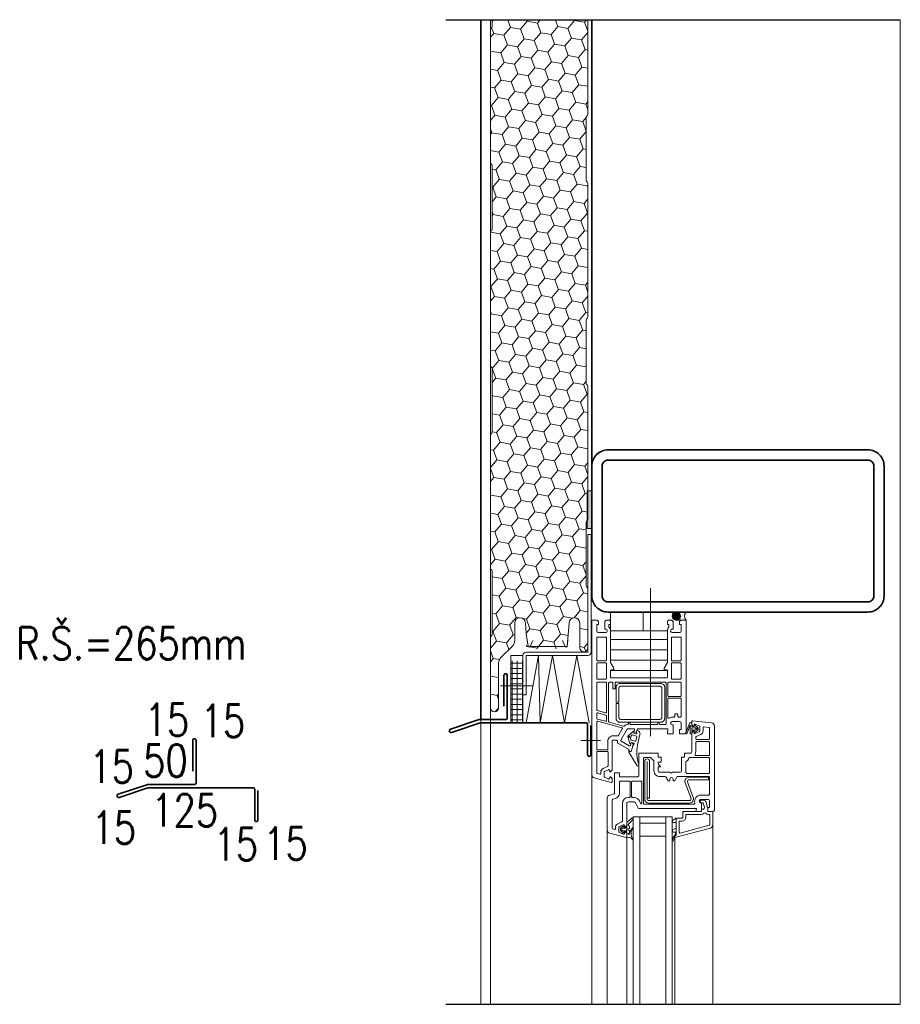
# Model space of a CAD drawing. Header units: millimetres. Extents: x -485339 to 350584, y -2181201 to -313328.
# Tile 2 of 115: x -318426 to -317884, y -1055229 to -1054622. Entities that reach past the tile are written whole.
import ezdxf

# ---------------------------------------------------------------- set-up
doc = ezdxf.new("R2010")
doc.units = ezdxf.units.MM
doc.header["$LTSCALE"] = 10
for name, pattern in [('4008$0$SLD', [0]), ('4014$0$SLD', [0]), ('AUSGEZOGEN', [0]), ('DE_FLG$0$SLD', [0]), ('DE_MITTE$0$SLD', [0])]:
    doc.linetypes.add(name, pattern=pattern)
doc.layers.get('Defpoints').update_dxf_attribs({"color": 201})
for name, color, linetype, lineweight in [('N_klemp', 220, 'Continuous', 35), ('N_popis', 10, 'Continuous', 18), ('N_čáry_obrys', 10, 'Continuous', 35), ('N_čáry_plné', 10, 'Continuous', 18), ('N_šrary', 10, 'Continuous', 18), ('St_čáry_obrys', 5, 'Continuous', 35), ('St_čáry_plné', 250, 'Continuous', 18)]:
    doc.layers.add(name, color=color, linetype=linetype, lineweight=lineweight)
doc.styles.get("Standard").update_dxf_attribs({"font": 'simplex.shx', "width": 0.8})

# ---------------------------------------------------------------- blocks, each defined once
blk = doc.blocks.new('*X2639')
at = {"color": 0}
for p, q in [((144.05625, 175.3375), (144.05625, 175.3375)), ((144.1375, 175.175), (144.1375, 175.175)), ((144.21875, 175.3375), (144.21875, 175.3375)), ((144.21875, 175.0125), (144.21875, 175.0125)), ((144.3, 175.175), (144.3, 175.175)), ((144.3, 174.85), (144.3, 174.85)), ((144.38125, 175.3375), (144.38125, 175.3375)), ((144.38125, 175.0125), (144.38125, 175.0125)), ((144.4625, 175.175), (144.4625, 175.175)), ((144.4625, 174.85), (144.4625, 174.85)), ((144.54375, 175.3375), (144.54375, 175.3375)), ((144.54375, 175.0125), (144.54375, 175.0125)), ((144.625, 175.175), (144.625, 175.175)), ((144.625, 174.85), (144.625, 174.85)), ((144.70625, 175.3375), (144.70625, 175.3375)), ((143.975, 174.525), (143.975, 174.525)), ((144.1375, 174.525), (144.1375, 174.525)), ((144.21875, 174.6875), (144.21875, 174.6875)), ((144.3, 174.525), (144.3, 174.525)), ((144.38125, 174.6875), (144.38125, 174.6875)), ((144.4625, 174.525), (144.4625, 174.525)), ((144.54375, 174.6875), (144.54375, 174.6875)), ((144.625, 174.525), (144.625, 174.525)), ((144.70625, 174.6875), (144.70625, 174.6875)), ((144.7875, 174.525), (144.7875, 174.525))]:
    blk.add_line(p, q, dxfattribs=at)
blk = doc.blocks.new('*X2640')
at = {"color": 0}
for p, q in [((394.92, 631.63), (395.43, 632.13)), ((395.41, 631.13), (394.92, 631.62)), ((395.57, 631.15), (394.94, 631.78)), ((394.95, 631.47), (395.58, 632.11)), ((394.97, 631.85), (395.2, 632.08)), ((395.16, 631.2), (394.99, 631.37)), ((395, 631.35), (395.7, 632.05)), ((395.69, 631.21), (395, 631.9)), ((395.78, 631.29), (395.08, 631.99)), ((395.09, 631.26), (395.79, 631.97)), ((395.86, 631.39), (395.18, 632.07)), ((395.19, 631.19), (395.86, 631.86)), ((395.91, 631.52), (395.31, 632.12)), ((395.32, 631.14), (395.91, 631.73)), ((395.92, 631.68), (395.47, 632.13)), ((395.49, 631.14), (395.92, 631.56))]:
    blk.add_line(p, q, dxfattribs=at)

msp = doc.modelspace()

# ---------------------------------------------------------------- hatches: boundary and pattern name
at = {"layer": 'N_čáry_plné'}
msp.add_hatch(color=256, dxfattribs=at).paths.add_polyline_path([(-318073.53, -1054935.69), (-318073.53, -1054912.46), (-318076.53, -1054912.46), (-318076.53, -1054935.69)])
h = msp.add_hatch(dxfattribs=at)
h.set_pattern_fill('NET', color=256, angle=45, style=0)
h.set_pattern_definition([(45, (-320485.2726, -1056006.063), (-2.245064, 2.245064), []), (135, (-320485.2726, -1056006.063), (-2.245064, -2.245064), [])])
h.paths.add_polyline_path([(-318062.03, -1054998.7), (-318062.03, -1054994.8), (-318063.03, -1054994.8), (-318063.03, -1054996.46, -0.213422)])
h = msp.add_hatch(dxfattribs=at)
h.set_pattern_fill('LINE', color=256, scale=2, style=0)
h.set_pattern_definition([(1e-13, (-320692.662, -1055956.594), (-1e-14, 6.35), [])])
h.paths.add_polyline_path([(-318062.03, -1055003.64), (-318062.03, -1055018.33), (-318060.03, -1055021.79), (-318060.03, -1055022.8), (-318061.53, -1055022.8, 0.414214), (-318062.03, -1055023.29), (-318062.03, -1055027.3, 0.414214), (-318061.53, -1055027.8), (-318027.53, -1055027.8, 0.414214), (-318027.03, -1055027.3), (-318027.03, -1055023.3, 0.414214), (-318027.53, -1055022.8), (-318029.03, -1055022.8), (-318029.03, -1055021.8), (-318027.03, -1055018.33), (-318027.03, -1055003.64)])
h = msp.add_hatch(dxfattribs=at)
h.set_pattern_fill('NET', color=256, style=0)
h.set_pattern_definition([(0, (-319891.165, -1055977.5704), (0, 3.175), []), (90, (-319891.165, -1055977.5704), (-3.175, 2e-16), [])])
h.paths.add_polyline_path([(-318116, -1055055.37), (-318116, -1055017.3), (-318123.43, -1055017.3), (-318123.43, -1055055.37)])
at = {"layer": 'N_šrary', "lineweight": 0}
h = msp.add_hatch(dxfattribs=at)
h.set_pattern_fill('HONEY', color=253, scale=2, angle=350, style=0)
h.set_pattern_definition([(350, (-308776.007, -1036060.685), (10.3352303, 3.761715), [6.35, -12.7]), (110, (-308776.007, -1036060.685), (-8.4253559, 7.0697145), [6.35, -12.7]), (50, (-308776.007, -1036060.685), (1.9098744, 10.8314295), [-12.7, 6.35])])
h.paths.add_polyline_path([(-318076.03, -1054722.93, 0.267949), (-318076.53, -1054722.06, -0.267949), (-318077.03, -1054721.2), (-318077.03, -1054682.2, -0.267949), (-318076.53, -1054681.33, 0.267949), (-318076.03, -1054680.46), (-318076.03, -1054622.43), (-318135.03, -1054622.43), (-318135.03, -1054626.46, -0.267949), (-318135.53, -1054627.33, 0.267949), (-318136.03, -1054628.2), (-318136.03, -1054710.2, 0.267949), (-318135.53, -1054711.06, -0.267949), (-318135.03, -1054711.93), (-318135.03, -1054751.46, -0.267949), (-318135.53, -1054752.33, 0.267949), (-318136.03, -1054753.2), (-318136.03, -1054835.2, 0.267949), (-318135.53, -1054836.06, -0.267949), (-318135.03, -1054836.93), (-318135.03, -1054876.46, -0.267949), (-318135.53, -1054877.33, 0.267949), (-318136.03, -1054878.2), (-318136.03, -1054960.2, 0.267949), (-318135.53, -1054961.06, -0.267949), (-318135.03, -1054961.93), (-318135.03, -1055001.2, -0.267949), (-318135.53, -1055002.06, 0.267949), (-318136.03, -1055002.93), (-318136.03, -1055046.2, 1), (-318131.03, -1055046.2), (-318131.03, -1055018.77, -0.198912), (-318129.56, -1055015.23), (-318122.49, -1055008.16, 0.198912), (-318121.03, -1055004.62), (-318121.03, -1054993.95, -1), (-318114.53, -1054993.95), (-318113.94, -1055000.7), (-318112.75, -1055008.19, 0.73746), (-318111.62, -1055008.35), (-318111.46, -1055008.01, -0.982955), (-318112.85, -1055008.2), (-318113.23, -1055005.79), (-318114.04, -1055005.79), (-318113.85, -1055007.97, 0.388879), (-318111.86, -1055009.79), (-318110.69, -1055009.79), (-318091.03, -1055009.79), (-318089.72, -1055009.79, 0.388879), (-318087.72, -1055007.97), (-318087.53, -1055005.79), (-318088.56, -1055005.79), (-318087.94, -1054998.7), (-318087.53, -1054993.95, -1), (-318081.03, -1054993.95), (-318081.03, -1055009.2, 1), (-318076.03, -1055009.2), (-318076.03, -1055008.22), (-318076.03, -1054972.93, 0.267949), (-318076.53, -1054972.06, -0.267949), (-318077.03, -1054971.2), (-318077.03, -1054931.93, -0.267949), (-318076.53, -1054931.06, 0.267949), (-318076.03, -1054930.2), (-318076.03, -1054847.93, 0.267949), (-318076.53, -1054847.06, -0.267949), (-318077.03, -1054846.2), (-318077.03, -1054807.2, -0.267949), (-318076.53, -1054806.33, 0.267949), (-318076.03, -1054805.46)])
h.paths.add_polyline_path([(-318089.77, -1055008.67, -0.277367), (-318090.06, -1055008.01)], flags=16)

# ---------------------------------------------------------------- linework, layer by layer
at = {"layer": 'Defpoints', "ltscale": 0.25}
for p, q in [((-318163.53, -1054622.14), (-317883.53, -1054622.14)), ((-318163.53, -1055228.94), (-317883.53, -1055228.94))]:
    msp.add_line(p, q, dxfattribs=at)
at = {"layer": 'N_klemp', "lineweight": 35}
for points in [[(-318127.69, -1055045.25), (-318127.69, -1055026.19, -0.414214), (-318126.69, -1055025.19), (-318126.69, -1055025.19, -0.414214), (-318125.69, -1055026.19), (-318125.69, -1055052.46, -0.414214), (-318126.69, -1055053.46), (-318142.63, -1055053.46, 0.080787), (-318142.95, -1055053.51), (-318160.72, -1055059.45, 0.414214), (-318161.35, -1055060.71, 0.414214), (-318160.09, -1055061.34), (-318142.36, -1055055.42, -0.080787), (-318142.04, -1055055.37), (-318077.18, -1055055.37, -0.414214), (-318076.18, -1055056.37), (-318076.18, -1055075.19, 0.414214), (-318075.18, -1055076.19, 0.414214), (-318074.18, -1055075.19), (-318074.18, -1055057.19)], [(-318319.37, -1055085.34), (-318319.37, -1055066.27, -0.414214), (-318318.37, -1055065.27), (-318318.37, -1055065.27, -0.414214), (-318317.37, -1055066.27), (-318317.37, -1055092.54, -0.414214), (-318318.37, -1055093.54), (-318347.31, -1055093.54, 0.080787), (-318347.62, -1055093.59), (-318365.4, -1055099.53, 0.414214), (-318366.03, -1055100.8, 0.414214), (-318364.77, -1055101.43), (-318347.04, -1055095.5, -0.080787), (-318346.72, -1055095.45), (-318282.27, -1055095.45, -0.414214), (-318281.27, -1055096.45), (-318281.27, -1055115.27, 0.414214), (-318280.27, -1055116.27, 0.414214), (-318279.27, -1055115.27), (-318279.27, -1055097.27)]]:
    msp.add_lwpolyline(points, format="xyb", dxfattribs=at)
at = {"layer": 'N_čáry_obrys'}
for points in [[(-318142.03, -1055053.46), (-318142.03, -1054622.14)], [(-318073.53, -1054622.14), (-318073.53, -1054896.72)]]:
    msp.add_lwpolyline(points, dxfattribs=at)
at = {"layer": 'N_čáry_plné'}
for p, q in [((-318142.03, -1054622.14), (-318142.03, -1055228.94)), ((-318136.03, -1054622.14), (-318136.03, -1055228.94)), ((-318073.53, -1054622.14), (-318073.53, -1054906.87)), ((-317883.53, -1055228.94), (-317883.53, -1054622.14)), ((-318015.53, -1054987.2), (-318021.53, -1054987.2)), ((-318021.53, -1054992.2), (-318015.53, -1054992.2)), ((-318070.53, -1055051.8), (-318070.53, -1055052.64)), ((-318070.16, -1055053.13), (-318065.16, -1055054.47)), ((-318064.9, -1055050.7), (-318069.9, -1055049.36)), ((-318064.53, -1055053.98), (-318064.53, -1055051.19)), ((-318075.18, -1055076.19), (-318075.18, -1055076.19))]:
    msp.add_line(p, q, dxfattribs=at)
at = {"layer": 'N_čáry_plné', "linetype": 'AUSGEZOGEN'}
for p, q in [((-318136.03, -1054628.2), (-318136.03, -1054710.2)), ((-318136.03, -1054628.2), (-318136.03, -1054710.2)), ((-318076.03, -1054622.43), (-318076.03, -1054680.46)), ((-318077.03, -1054682.2), (-318077.03, -1054721.2)), ((-318077.03, -1054682.2), (-318077.03, -1054721.2)), ((-318135.03, -1054711.93), (-318135.03, -1054751.46)), ((-318076.03, -1054722.93), (-318076.03, -1054805.46)), ((-318136.03, -1054753.2), (-318136.03, -1054835.2)), ((-318077.03, -1054807.2), (-318077.03, -1054846.2)), ((-318135.03, -1054836.93), (-318135.03, -1054876.46)), ((-318076.03, -1054847.93), (-318076.03, -1054930.2)), ((-318076.03, -1054849.72), (-318076.03, -1054930.2)), ((-318135.03, -1054868.43), (-318135.03, -1054876.46)), ((-318136.03, -1054878.2), (-318136.03, -1054960.2)), ((-318136.03, -1054878.2), (-318136.03, -1054960.2)), ((-318077.03, -1054931.93), (-318077.03, -1054971.2)), ((-318077.03, -1054931.93), (-318077.03, -1054971.2)), ((-318135.03, -1054961.93), (-318135.03, -1055001.2)), ((-318135.03, -1054961.93), (-318135.03, -1055001.2)), ((-318076.03, -1054972.93), (-318076.03, -1055009.2)), ((-318121.03, -1054993.95), (-318121.03, -1055004.62)), ((-318114.53, -1054993.95), (-318113.94, -1055000.7)), ((-318087.53, -1054993.95), (-318087.94, -1054998.7)), ((-318081.03, -1054993.95), (-318081.03, -1055009.2)), ((-318136.03, -1055002.93), (-318136.03, -1055046.2)), ((-318113.94, -1055000.7), (-318112.75, -1055008.19)), ((-318087.94, -1054998.7), (-318088.78, -1055008.2)), ((-318129.56, -1055015.23), (-318122.49, -1055008.16)), ((-318113.4, -1055004.7), (-318112.85, -1055008.2)), ((-318112.16, -1055008.7), (-318112.06, -1055008.7)), ((-318111.62, -1055008.35), (-318109.99, -1055004.7)), ((-318111.61, -1055008.34), (-318089.91, -1055008.34)), ((-318089.91, -1055008.34), (-318091.54, -1055004.69)), ((-318088.37, -1055004.69), (-318088.68, -1055008.22)), ((-318131.03, -1055018.77), (-318131.03, -1055046.2))]:
    msp.add_line(p, q, dxfattribs=at)
at = {"layer": 'N_čáry_plné', "linetype": 'Continuous'}
for p, q in [((-318048.04, -1055228.94), (-318048.04, -1055113.32)), ((-318044.04, -1055113.32), (-318048.04, -1055113.32)), ((-318044.04, -1055228.94), (-318044.04, -1055113.32)), ((-318028.04, -1055228.94), (-318028.04, -1055113.32)), ((-318024.04, -1055113.32), (-318028.04, -1055113.32)), ((-318024.04, -1055228.94), (-318024.04, -1055113.32))]:
    msp.add_line(p, q, dxfattribs=at)
at = {"layer": 'N_čáry_plné'}
for points in [[(-318073.53, -1054935.69), (-318073.53, -1054912.46), (-318076.53, -1054912.46), (-318076.53, -1054935.69)], [(-318062.03, -1054998.7), (-318041.89, -1054998.7), (-318041.89, -1054987.2), (-318062.03, -1054987.2)], [(-318123.43, -1055055.37), (-318116, -1055055.37), (-318116, -1055013.88), (-318123.43, -1055013.88)]]:
    msp.add_lwpolyline(points, close=True, dxfattribs=at)
for points in [[(-318074.03, -1054939.47), (-318074.03, -1055011.97, -0.414214), (-318076.03, -1055013.97), (-318114, -1055013.97), (-318114, -1055038.31), (-318116, -1055038.31), (-318116, -1055013.97, -0.414214), (-318114, -1055011.97), (-318076.03, -1055011.97), (-318076.03, -1054939.47)], [(-318012.03, -1055055.5, 0.414214), (-318012.23, -1055055.3), (-318012.48, -1055055.3, 0.149964), (-318013.37, -1055055.78), (-318015.63, -1055061.64, 0.865088), (-318014.96, -1055062.2), (-318013.26, -1055057.59, -4.419361), (-318013.03, -1055057.7), (-318013.03, -1055061.7, 0.414214), (-318012.53, -1055062.2), (-318012.23, -1055062.2, 0.414214), (-318012.03, -1055062), (-318012.03, -1055060.7), (-318010.53, -1055060.7), (-318010.53, -1055061.25, 0.641722), (-318010.03, -1055061.47), (-318008.44, -1055060.1, 0.458292), (-318008.44, -1055058.29), (-318010.03, -1055056.92, 0.641722), (-318010.53, -1055057.15), (-318010.53, -1055057.7), (-318012.03, -1055057.7)], [(-318054.83, -1055120.29, 0.414214), (-318055.13, -1055120.59), (-318055.13, -1055121.8, 0.414214), (-318054.83, -1055122.1), (-318052.33, -1055122.1, 0.414214), (-318052.03, -1055121.8), (-318052.03, -1055120.59, 0.414214), (-318052.33, -1055120.29)]]:
    msp.add_lwpolyline(points, format="xyb", close=True, dxfattribs=at)
at = {"layer": 'N_čáry_plné', "ltscale": 0.25}
msp.add_lwpolyline([(-318037.51, -1055063.67), (-318037.51, -1054972.38)], dxfattribs=at)
at = {"layer": 'N_čáry_plné', "linetype": 'Continuous'}
msp.add_lwpolyline([(-318073.53, -1055048.92), (-318073.53, -1054992.2), (-318070.28, -1054992.2), (-318069.53, -1054992.94), (-318069.53, -1054994.8), (-318070.53, -1054994.8), (-318070.53, -1054998.9, 0.414213), (-318069.53, -1054999.9), (-318065.03, -1054999.9, 0.414213), (-318064.03, -1054998.9), (-318064.03, -1054998.7, 0.414213), (-318065.03, -1054997.7), (-318065.53, -1054997.7), (-318065.53, -1054992.95), (-318064.78, -1054992.2), (-318062.78, -1054992.2), (-318062.03, -1054992.95), (-318062.03, -1054994.8), (-318063.03, -1054994.8), (-318063.03, -1054996.46, -0.213422), (-318062.03, -1054998.7), (-318062.03, -1055018.33), (-318060.03, -1055021.79), (-318060.03, -1055022.8), (-318061.53, -1055022.8, 0.414213), (-318062.03, -1055023.29), (-318062.03, -1055027.3, 0.414214), (-318061.53, -1055027.8), (-318027.53, -1055027.8, 0.414213), (-318027.03, -1055027.3), (-318027.03, -1055023.3, 0.414213), (-318027.53, -1055022.8), (-318029.03, -1055022.8), (-318029.03, -1055021.8), (-318027.03, -1055018.33), (-318027.03, -1054998.7, -0.213422), (-318026.03, -1054996.46), (-318026.03, -1054994.8), (-318027.03, -1054994.8), (-318027.03, -1054992.94), (-318026.28, -1054992.2), (-318024.28, -1054992.2), (-318023.53, -1054992.95), (-318023.53, -1054997.7), (-318024.03, -1054997.7, 0.414214), (-318025.03, -1054998.7), (-318025.03, -1054998.9, 0.414213), (-318024.03, -1054999.9), (-318019.53, -1054999.9, 0.414213), (-318018.53, -1054998.9), (-318018.53, -1054994.8), (-318019.53, -1054994.8), (-318019.53, -1054992.94), (-318018.78, -1054992.2), (-318015.53, -1054992.2), (-318015.53, -1055061.2, -0.414214), (-318016.53, -1055062.2), (-318019.53, -1055062.2), (-318019.53, -1055059.6), (-318018.53, -1055059.6), (-318018.53, -1055055.7, 0.414213), (-318019.53, -1055054.7), (-318024.03, -1055054.7, 1), (-318024.03, -1055056.7), (-318023.53, -1055056.7), (-318023.53, -1055062.2), (-318027.03, -1055062.2), (-318026.77, -1055059.2), (-318045.14, -1055059.2, 0.339454), (-318045.63, -1055059.57), (-318046.01, -1055060.99, -0.267949), (-318046.72, -1055061.69), (-318047.26, -1055061.84), (-318047.56, -1055061.76, -0.414214), (-318047.7, -1055061.51), (-318047.25, -1055059.82, 0.493145), (-318047.73, -1055059.2), (-318051.36, -1055059.2, 0.267949), (-318051.79, -1055059.45), (-318055.66, -1055066.15, 0.414214), (-318055.48, -1055066.83), (-318050.54, -1055069.68, 0.493145), (-318049.81, -1055069.38), (-318049.36, -1055067.69, -0.414214), (-318049.11, -1055067.55), (-318048.81, -1055067.63), (-318048.41, -1055068.03, -0.267949), (-318048.15, -1055069), (-318049.12, -1055072.62, -0.8391), (-318050.67, -1055072.48), (-318050.7, -1055072.15, 0.244698), (-318050.95, -1055071.76), (-318057.48, -1055067.99, -0.267949), (-318057.73, -1055067.56), (-318057.73, -1055066.7, 0.414214), (-318058.23, -1055066.2), (-318060.53, -1055066.2, 0.414214), (-318061.03, -1055066.7), (-318061.03, -1055084.7), (-318062.03, -1055085.69), (-318062.53, -1055085.69), (-318062.53, -1055084.8, 0.548619), (-318063.24, -1055084.34), (-318065.74, -1055085.51, 0.291473), (-318066.03, -1055085.96), (-318066.03, -1055088.43, 0.291474), (-318065.74, -1055088.88), (-318063.24, -1055090.05, 0.546633), (-318062.53, -1055089.59), (-318062.53, -1055088.7), (-318062.03, -1055088.7), (-318061.03, -1055089.69), (-318061.03, -1055091.7, -0.493145), (-318061.66, -1055092.18), (-318072.05, -1055089.39, -0.339454), (-318073.53, -1055087.46), (-318073.53, -1054992.2)], format="xyb", dxfattribs=at)
for points in [[(-318070.53, -1055003.1, -0.414214), (-318070.03, -1055002.6), (-318065.03, -1055002.6, -0.414214), (-318064.53, -1055003.1), (-318064.53, -1055016.7, -0.414214), (-318065.03, -1055017.2), (-318070.03, -1055017.2, -0.414214), (-318070.53, -1055016.69)], [(-318024.03, -1055002.6, 0.414214), (-318024.53, -1055003.1), (-318024.53, -1055016.7, 0.414214), (-318024.03, -1055017.2), (-318019.03, -1055017.2, 0.414214), (-318018.53, -1055016.7), (-318018.53, -1055003.1, 0.414214), (-318019.03, -1055002.6)], [(-318065.03, -1055018.5, -0.414214), (-318064.53, -1055019), (-318064.53, -1055028, -0.414214), (-318065.03, -1055028.5), (-318070.03, -1055028.5, -0.414214), (-318070.53, -1055027.99), (-318070.53, -1055019, -0.414213), (-318070.03, -1055018.5)], [(-318019.03, -1055018.5, -0.414213), (-318018.53, -1055019), (-318018.53, -1055028, -0.414214), (-318019.03, -1055028.5), (-318024.03, -1055028.5, -0.414214), (-318024.53, -1055028), (-318024.53, -1055019, -0.414214), (-318024.03, -1055018.5)], [(-318070.53, -1055031, -0.414214), (-318070.03, -1055030.5), (-318065.03, -1055030.5, -0.414214), (-318064.53, -1055030.99), (-318064.53, -1055048.81, -0.493145), (-318065.16, -1055049.29), (-318070.16, -1055047.95, -0.339454), (-318070.53, -1055047.47)], [(-318060.53, -1055031, 0.414214), (-318061.03, -1055030.5), (-318062.73, -1055030.5, 0.414214), (-318063.23, -1055031), (-318063.23, -1055054.6, 0.339454), (-318062.86, -1055055.08), (-318053.99, -1055057.46, 0.257005), (-318053.52, -1055057.34, -0.176272), (-318051.51, -1055056.5, 0.401872), (-318051.03, -1055056, -1.002105), (-318050.03, -1055055.99, 0.414214), (-318049.53, -1055056.5), (-318033.53, -1055056.5, 0.414214), (-318033.03, -1055055.99, -1), (-318032.03, -1055055.99, 0.414214), (-318031.53, -1055056.5), (-318028.23, -1055056.5, 0.414214), (-318027.73, -1055056), (-318027.73, -1055031, 0.414214), (-318028.23, -1055030.5), (-318058.73, -1055030.5, 0.414214), (-318059.23, -1055031), (-318059.23, -1055034.5), (-318060.53, -1055034.5)], [(-318026.23, -1055030.5), (-318019.03, -1055030.5, -0.414214), (-318018.53, -1055031), (-318018.53, -1055038.7, -0.414214), (-318019.03, -1055039.2), (-318026.23, -1055039.2, -0.414214), (-318026.73, -1055038.7), (-318026.73, -1055031, -0.414214)], [(-318019.03, -1055052), (-318020.03, -1055052, -0.414214), (-318020.53, -1055051.5), (-318020.53, -1055050.5, 0.414214), (-318021.03, -1055050), (-318022.03, -1055050, 0.414214), (-318022.53, -1055050.5), (-318022.53, -1055051.49, -0.414214), (-318023.03, -1055051.99), (-318024.03, -1055051.99, 0.138709), (-318025.97, -1055052.54, -0.586627), (-318026.73, -1055052.12), (-318026.73, -1055040.7, -0.414214), (-318026.23, -1055040.2), (-318019.03, -1055040.2, -0.414214), (-318018.53, -1055040.7), (-318018.53, -1055051.49, -0.414214)], [(-318057.53, -1055063.5), (-318060.53, -1055063.5, 0.414214), (-318063.73, -1055066.7), (-318063.73, -1055071.7), (-318063.73, -1055071.7, -0.414214), (-318064.23, -1055072.2), (-318070.03, -1055072.2, -0.414214), (-318070.53, -1055071.7), (-318070.53, -1055055.02, -0.493145), (-318069.9, -1055054.54), (-318055.09, -1055058.51, -0.493145), (-318054.79, -1055059.24), (-318057.1, -1055063.25, -0.267949)], [(-318032.63, -1055076.7), (-318030.78, -1055076.7), (-318030.78, -1055079.7), (-318032.63, -1055079.7), (-318032.63, -1055080.41, 0.176327), (-318032.39, -1055081.05), (-318031.38, -1055082.27, -0.63707), (-318031.53, -1055082.6), (-318032.63, -1055082.6), (-318032.63, -1055084.9, 0.414214), (-318031.63, -1055085.9), (-318025.03, -1055085.9, 0.99998), (-318024.03, -1055085.9), (-318019.28, -1055085.9, 0.414214), (-318018.28, -1055084.89), (-318018.28, -1055076.7), (-318016.43, -1055076.7), (-318016.43, -1055074.2), (-318013.03, -1055074.2, 0.414214), (-318012.03, -1055073.2), (-318012.03, -1055061.7), (-318011.03, -1055060.69), (-318010.53, -1055060.69), (-318010.53, -1055061.6, 0.54862), (-318009.82, -1055062.05), (-318007.32, -1055060.88, 0.291474), (-318007.03, -1055060.43), (-318007.03, -1055057.96, 0.291474), (-318007.32, -1055057.51), (-318009.82, -1055056.34, 0.546634), (-318010.53, -1055056.79), (-318010.53, -1055057.69), (-318011.03, -1055057.69), (-318012.03, -1055056.69), (-318012.03, -1055054.7, -0.445229), (-318011.48, -1055054.2), (-317999.82, -1055055.42, -0.383864), (-317998.03, -1055057.41), (-317998.03, -1055109.19, -0.414213), (-317999.03, -1055110.2), (-318002.03, -1055110.2), (-318002.03, -1055107.59), (-318001.03, -1055107.59), (-318001.03, -1055103.7, 0.414215), (-318002.03, -1055102.7), (-318006.53, -1055102.7, 0.999998), (-318006.53, -1055104.7), (-318006.03, -1055104.7), (-318006.03, -1055110.2), (-318009.53, -1055110.2), (-318009.18, -1055108.2), (-318044.39, -1055108.2, -0.291474), (-318045.3, -1055107.62), (-318046.62, -1055104.77, 0.291474), (-318047.53, -1055104.2), (-318051.03, -1055104.2, 0.414214), (-318052.03, -1055105.19), (-318052.03, -1055118.69), (-318053.03, -1055119.69), (-318053.53, -1055119.69), (-318053.53, -1055118.8, 0.548619), (-318054.24, -1055118.34), (-318056.74, -1055119.51, 0.291473), (-318057.03, -1055119.96), (-318057.03, -1055122.43, 0.291474), (-318056.74, -1055122.88), (-318054.24, -1055124.05, 0.546633), (-318053.53, -1055123.59), (-318053.53, -1055122.7), (-318053.03, -1055122.7), (-318052.03, -1055123.7), (-318052.03, -1055125.89, -0.493145), (-318052.41, -1055126.18), (-318062.55, -1055123.47, -0.339454), (-318064.03, -1055121.54), (-318064.03, -1055101.94, -0.339454), (-318062.55, -1055100), (-318059.9, -1055099.29, 0.339454), (-318059.53, -1055098.81), (-318059.53, -1055086.2), (-318056.53, -1055086.2), (-318056.53, -1055088.7), (-318045.53, -1055088.7, 0.414214), (-318044.53, -1055087.69), (-318044.53, -1055074.2), (-318032.63, -1055074.2)], [(-318005.03, -1055060.43, -0.291474), (-318006.47, -1055062.7), (-318009.24, -1055063.99, 0.291473), (-318009.53, -1055064.44), (-318009.53, -1055065.2, 0.414214), (-318009.03, -1055065.7), (-318001.53, -1055065.7, 0.407129), (-318001.03, -1055065.21), (-318001.03, -1055058.76, 0.383864), (-318001.48, -1055058.27), (-318004.48, -1055057.95, 0.435959), (-318005.03, -1055058.43)], [(-318009.03, -1055067), (-318001.53, -1055067, -0.414213), (-318001.03, -1055067.5), (-318001.03, -1055075.09, -0.414214), (-318001.53, -1055075.6), (-318009.48, -1055075.6, -0.559436), (-318009.93, -1055074.87, 0.117902), (-318009.53, -1055073.2), (-318009.53, -1055067.5, -0.414214)], [(-318070.03, -1055073.2), (-318064.03, -1055073.2, -0.414214), (-318063.53, -1055073.69), (-318063.53, -1055081.95, -0.291473), (-318063.82, -1055082.4), (-318066.58, -1055083.69, 0.291473), (-318068.03, -1055085.96), (-318068.03, -1055086.71, -0.493145), (-318068.66, -1055087.2), (-318070.16, -1055086.79, -0.339454), (-318070.53, -1055086.31), (-318070.53, -1055073.7, -0.414214)], [(-318035.33, -1055084.9, 0.414214), (-318031.63, -1055088.6), (-318028.32, -1055088.6, -0.267949), (-318027.88, -1055088.85), (-318026.53, -1055091.2), (-318025.53, -1055091.2), (-318025.53, -1055090.1, -0.999998), (-318023.53, -1055090.1), (-318023.53, -1055091.2), (-318022.53, -1055091.2), (-318021.17, -1055088.84, -0.267949), (-318020.74, -1055088.6), (-318001.53, -1055088.6, -0.414214), (-318001.03, -1055089.1), (-318001.03, -1055099.5, -0.414214), (-318001.53, -1055100), (-318006.53, -1055100, 0.509683), (-318010.05, -1055104.84, -0.509693), (-318010.52, -1055105.5), (-318041.33, -1055105.5, -0.414214), (-318041.83, -1055105), (-318041.83, -1055077.4, -0.414214), (-318041.33, -1055076.9), (-318037.45, -1055076.9, -0.198912), (-318037.24, -1055076.98), (-318035.42, -1055078.81, -0.198912), (-318035.33, -1055079.02)], [(-318015.29, -1055079.14, 0.291705), (-318015.58, -1055079.6), (-318015.58, -1055086.1, 0.414214), (-318015.08, -1055086.6), (-318001.53, -1055086.6, 0.414214), (-318001.03, -1055086.1), (-318001.03, -1055077.4, 0.414214), (-318001.53, -1055076.9), (-318013.31, -1055076.9, 0.351), (-318013.79, -1055077.29, -0.232768)], [(-318056.53, -1055091.9, -0.414214), (-318056.03, -1055091.4), (-318050.53, -1055091.4, -0.414214), (-318050.03, -1055091.9), (-318050.03, -1055101, -0.414214), (-318050.53, -1055101.5), (-318051.03, -1055101.5, 0.414213), (-318054.73, -1055105.19), (-318054.73, -1055116.04, -0.291473), (-318055.02, -1055116.5), (-318057.58, -1055117.69, 0.291473), (-318059.03, -1055119.96), (-318059.03, -1055120.65, -0.493145), (-318059.66, -1055121.14), (-318060.66, -1055120.87, -0.339454), (-318061.03, -1055120.39), (-318061.03, -1055103.09, -0.339454), (-318060.66, -1055102.6), (-318059.12, -1055102.19, 0.339454), (-318056.53, -1055098.81)], [(-318043.39, -1055105.33, 0.802585), (-318042.83, -1055105.2), (-318042.83, -1055091.9, 0.414214), (-318043.33, -1055091.4), (-318048.53, -1055091.4, 0.414214), (-318049.03, -1055091.9), (-318049.03, -1055101, 0.414214), (-318048.53, -1055101.5), (-318047.53, -1055101.5, -0.291474), (-318044.18, -1055103.63)]]:
    msp.add_lwpolyline(points, format="xyb", close=True, dxfattribs=at)
at = {"layer": 'N_čáry_plné'}
for points in [[(-318062.03, -1054998.7), (-318027.03, -1054998.7)], [(-318114, -1055055.37), (-318106.47, -1055013.97)], [(-318105.4, -1055055.37), (-318106.47, -1055013.97)], [(-318105.4, -1055055.37), (-318097.87, -1055013.97)], [(-318090.33, -1055055.37), (-318097.87, -1055013.97)], [(-318090.33, -1055055.37), (-318082.8, -1055013.97)], [(-318075.26, -1055055.37), (-318082.8, -1055013.97)], [(-318129.86, -1055032.73), (-318109.61, -1055032.73)], [(-318070.53, -1055051.8), (-318070.53, -1055049.85)], [(-318080.44, -1055066.4), (-318068.23, -1055066.4)], [(-318073.53, -1055087.46), (-318073.53, -1055228.94)], [(-317999.03, -1055118.36), (-317999.03, -1055228.94)], [(-318064.03, -1055121.54), (-318064.03, -1055228.94)], [(-318052.03, -1055125.89), (-318052.03, -1055228.94)], [(-318022.53, -1055126.2), (-318022.53, -1055228.94)]]:
    msp.add_lwpolyline(points, dxfattribs=at)
at = {"layer": 'N_čáry_plné', "linetype": '4014$0$SLD'}
msp.add_lwpolyline([(-318030.46, -1055052.35, -0.414214), (-318031.46, -1055053.35), (-318055.86, -1055053.35, -0.414214), (-318056.86, -1055052.35), (-318056.86, -1055043.65), (-318058.66, -1055043.65), (-318058.66, -1055052.65, 0.414214), (-318056.16, -1055055.15), (-318031.16, -1055055.15, 0.414214), (-318028.66, -1055052.65), (-318028.66, -1055033.65, 0.414214), (-318031.16, -1055031.15), (-318056.16, -1055031.15, 0.414214), (-318058.66, -1055033.65), (-318058.66, -1055042.65), (-318056.86, -1055042.65), (-318056.86, -1055033.95, -0.414214), (-318055.86, -1055032.95), (-318031.46, -1055032.95, -0.414214), (-318030.46, -1055033.95)], format="xyb", close=True, dxfattribs=at)
at = {"layer": 'N_čáry_plné', "linetype": 'DE_FLG$0$SLD'}
msp.add_lwpolyline([(-318009.83, -1055058.45), (-318011.73, -1055058.45, 0.414214), (-318012.03, -1055058.75), (-318012.03, -1055059.65, 0.414214), (-318011.73, -1055059.95), (-318009.83, -1055059.95, 0.414214), (-318009.53, -1055059.65), (-318009.53, -1055058.75, 0.414214)], format="xyb", close=True, dxfattribs=at)
at = {"layer": 'N_čáry_plné'}
for points in [[(-318050.55, -1055072.79, 0.707107), (-318049.14, -1055072.68), (-318048.3, -1055069.54), (-318047.47, -1055068.35, 0.520567), (-318047.61, -1055067.97), (-318049.31, -1055067.51), (-318049.49, -1055068.19, -0.745504), (-318050.06, -1055068.2), (-318051.42, -1055064.06, -0.297935), (-318051.31, -1055063.64), (-318048.06, -1055060.74, -0.745504), (-318047.57, -1055061.04), (-318047.76, -1055061.71), (-318046.09, -1055062.16, 0.606815), (-318045.79, -1055061.83), (-318046.03, -1055061.18, -0.153915), (-318046.04, -1055061.09), (-318045.89, -1055060.56, -0.414214), (-318045.4, -1055060.27, -0.425542), (-318043.89, -1055062.75), (-318045.35, -1055069.13, 0.153081), (-318044.53, -1055081.26, -0.708308), (-318045.69, -1055081.89), (-318050.67, -1055073.59, -0.282029), (-318050.87, -1055072.93), (-318050.83, -1055072.81, -0.707107), (-318050.55, -1055072.79)], [(-318039.5, -1055101.9), (-318038, -1055101.9), (-318038, -1055079.2, 1), (-318041, -1055079.2), (-318041, -1055102.4, 0.414214), (-318038.5, -1055104.9), (-318013.4, -1055104.9, 0.522229), (-318011.06, -1055101.53), (-318014.64, -1055091.85, -0.522229), (-318013.7, -1055090.5), (-318001.7, -1055090.5), (-318001.7, -1055089), (-318013.7, -1055089, 0.522229), (-318016.05, -1055092.37), (-318012.47, -1055102.05, -0.522229), (-318013.4, -1055103.4), (-318038.5, -1055103.4, -0.414214), (-318039.5, -1055102.4), (-318039.5, -1055079.2)], [(-318053.94, -1055123.11, -0.548619), (-318054.34, -1055123.24), (-318054.44, -1055123.16), (-318055.66, -1055122.13), (-318055.76, -1055122.05, -0.221695), (-318055.83, -1055121.9), (-318055.83, -1055120.49, -0.221694), (-318055.76, -1055120.34), (-318055.66, -1055120.26), (-318054.44, -1055119.23), (-318054.34, -1055119.15, -0.548619), (-318053.94, -1055119.28), (-318053.83, -1055119.69), (-318052.03, -1055119.69), (-318052.03, -1055117.16, -0.303346), (-318051.9, -1055116.98), (-318048.66, -1055114.07, -0.070456), (-318048.53, -1055114.04, -0.565003), (-318048.07, -1055114.65, -0.088529), (-318050.96, -1055117.82, 0.282029), (-318051.23, -1055118.27), (-318051.23, -1055118.73), (-318050.33, -1055119.06), (-318050.33, -1055120.5), (-318051.23, -1055120.73), (-318051.23, -1055121.66), (-318050.33, -1055121.9), (-318050.33, -1055123.5), (-318051.23, -1055123.73), (-318051.23, -1055124.1), (-318050.33, -1055124.1, -0.151253), (-318048.48, -1055120.12, -0.881616), (-318048.08, -1055120.47, 0.385228), (-318048.07, -1055127.21, -0.856923), (-318048.39, -1055127.52), (-318049.13, -1055126.72, 0.184411), (-318050.42, -1055126.1), (-318051.85, -1055125.97, -0.388886), (-318052.03, -1055125.77), (-318052.03, -1055125.1), (-318052.03, -1055122.7), (-318053.83, -1055122.7), (-318053.94, -1055123.11)], [(-318022.53, -1055126.2, 0.07144), (-318023.47, -1055128.33, -0.40386), (-318023.71, -1055128.48), (-318023.78, -1055128.46, -0.410765), (-318024.01, -1055128.11, -0.058815), (-318023.12, -1055125.58, -0.063292), (-318023.05, -1055125.47), (-318022.71, -1055125.05, -0.053572), (-318022.4, -1055124.75, 0.227931), (-318022.03, -1055123.97), (-318022.03, -1055123.18, 0.414214), (-318022.33, -1055122.88), (-318023.28, -1055122.88, -0.767327), (-318023.65, -1055121.48), (-318021.78, -1055120.4, 0.267927), (-318021.53, -1055119.97), (-318021.53, -1055117.38, 0.414214), (-318022.03, -1055116.88), (-318023.28, -1055116.88, -0.767327), (-318023.65, -1055115.48), (-318021.53, -1055114.25)]]:
    msp.add_lwpolyline(points, format="xyb", dxfattribs=at)
at = {"layer": 'N_čáry_plné', "linetype": 'DE_MITTE$0$SLD'}
msp.add_lwpolyline([(-318049.35, -1055063.56), (-318048.82, -1055063.03, -0.267949), (-318048.53, -1055062.96), (-318046.09, -1055063.61, -0.414214), (-318045.88, -1055063.98), (-318046.55, -1055066.49, -0.414214), (-318046.92, -1055066.7), (-318049.36, -1055066.05, -0.267949), (-318049.57, -1055065.83), (-318049.76, -1055065.11, -0.131653), (-318049.76, -1055064.96), (-318049.43, -1055063.7, -0.131653)], format="xyb", close=True, dxfattribs=at)
at = {"layer": 'N_čáry_plné', "linetype": '4008$0$SLD'}
for points in [[(-318021.53, -1055114.2), (-318018.03, -1055114.2, 0.414214), (-318017.53, -1055113.7), (-318017.53, -1055110.2), (-318006.03, -1055110.2), (-318006.03, -1055108.7), (-318005.2, -1055108.7, 0.493145), (-318004.23, -1055107.44), (-318004.9, -1055104.92, 0.339454), (-318005.19, -1055104.7), (-318006.18, -1055104.7, -0.999999), (-318006.18, -1055103.2), (-318004.73, -1055103.2, -0.339454), (-318003.18, -1055104.38), (-318002.03, -1055108.7), (-318002.03, -1055110.2), (-317999.03, -1055110.2), (-317999.03, -1055118.36, -0.339454), (-318000.51, -1055120.3), (-318022.53, -1055126.2), (-318022.53, -1055125.97, -0.23607), (-318022.13, -1055125.17, 0.23607), (-318021.53, -1055123.97)], [(-318018.03, -1055116, 0.414214), (-318015.73, -1055113.7), (-318015.73, -1055112.5, -0.414214), (-318015.23, -1055112), (-318006.08, -1055112, 0.230961), (-318004.82, -1055111.38, -0.487948), (-318003.24, -1055111.38, 0.230959), (-318001.98, -1055112), (-318001.33, -1055112, -0.414214), (-318000.83, -1055112.5), (-318000.83, -1055118.13, -0.339454), (-318001.2, -1055118.62), (-318019.1, -1055123.41, -0.493145), (-318019.73, -1055122.93), (-318019.73, -1055116.5, -0.414214), (-318019.23, -1055116)]]:
    msp.add_lwpolyline(points, format="xyb", close=True, dxfattribs=at)
at = {"layer": 'N_čáry_plné', "linetype": 'Continuous'}
for points in [[(-318028.04, -1055113.32), (-318028.04, -1055117.32), (-318044.04, -1055117.32), (-318044.04, -1055113.32)], [(-318028.04, -1055117.32), (-318028.04, -1055125.32), (-318044.04, -1055125.32), (-318044.04, -1055117.32)]]:
    msp.add_lwpolyline(points, close=True, dxfattribs=at)
at = {"layer": 'N_čáry_plné'}
msp.add_circle((-318021.53, -1054989.7), 2.5, dxfattribs=at)
at = {"layer": 'N_čáry_plné', "linetype": 'DE_FLG$0$SLD'}
msp.add_circle((-318008.73, -1055059.2), 0.35, dxfattribs=at)
at = {"layer": 'N_čáry_plné', "linetype": 'DE_MITTE$0$SLD'}
msp.add_circle((-318050.56, -1055064.07), 0.35, dxfattribs=at)
at = {"layer": 'N_čáry_plné', "linetype": 'AUSGEZOGEN'}
for centre, radius, start, end in [((-318076.03, -1054682.2), 1, 120, 180), ((-318076.03, -1054682.2), 1, 120, 180), ((-318077.03, -1054680.46), 1, 300, 0), ((-318077.03, -1054680.46), 1, 300, 0), ((-318135.03, -1054710.2), 1, 180, 240), ((-318136.03, -1054711.93), 1, 0, 60), ((-318076.03, -1054721.2), 1, 180, 240), ((-318077.03, -1054722.93), 1, 0, 60), ((-318135.03, -1054753.2), 1, 120, 180), ((-318136.03, -1054751.46), 1, 300, 0), ((-318076.03, -1054807.2), 1, 120, 180), ((-318077.03, -1054805.46), 1, 300, 0), ((-318135.03, -1054835.2), 1, 180, 240), ((-318136.03, -1054836.93), 1, 0, 60), ((-318076.03, -1054846.2), 1, 180, 240), ((-318077.03, -1054847.93), 1, 0, 60), ((-318136.03, -1054876.46), 1, 300, 0), ((-318136.03, -1054876.46), 1, 300, 0), ((-318135.03, -1054878.2), 1, 120, 180), ((-318135.03, -1054878.2), 1, 120, 180), ((-318076.03, -1054931.93), 1, 120, 180), ((-318076.03, -1054931.93), 1, 120, 180), ((-318077.03, -1054930.2), 1, 300, 0), ((-318077.03, -1054930.2), 1, 300, 0), ((-318135.03, -1054960.2), 1, 180, 240), ((-318135.03, -1054960.2), 1, 180, 240), ((-318136.03, -1054961.93), 1, 0, 60), ((-318136.03, -1054961.93), 1, 0, 60), ((-318076.03, -1054971.2), 1, 180, 240), ((-318076.03, -1054971.2), 1, 180, 240), ((-318077.03, -1054972.93), 1, 0, 60), ((-318077.03, -1054972.93), 1, 0, 60), ((-318117.78, -1054993.95), 3.25, 0, 180), ((-318084.28, -1054993.95), 3.25, 0, 180), ((-318135.03, -1055002.93), 1, 120, 180), ((-318135.03, -1055002.93), 1, 120, 180), ((-318136.03, -1055001.2), 1, 300, 0), ((-318136.03, -1055001.2), 1, 300, 0), ((-318126.03, -1055004.62), 5, 315, 0), ((-318112.16, -1055008.1), 0.7, 189, 339.59599), ((-318112.16, -1055008.1), 0.6, 189, 336), ((-318089.37, -1055008.09), 0.7, 200.69588, 0.26516), ((-318089.37, -1055008.09), 0.6, 204, 0.68735), ((-318078.53, -1055009.2), 2.5, 180, 0), ((-318126.03, -1055018.77), 5, 135, 180), ((-318133.53, -1055046.2), 2.5, 180, 0)]:
    msp.add_arc(centre, radius, start, end, dxfattribs=at)
at = {"layer": 'N_čáry_plné'}
for centre, radius, start, end in [((-318021.53, -1054989.7), 2.5, 270, 90), ((-318012.32, -1054989.7), 4.07, 142.05235, 217.94765), ((-318070.03, -1055049.85), 0.5, 75.00003, 179.93276), ((-318070.03, -1055052.64), 0.5, 180.00006, 255.00001), ((-318065.03, -1055051.19), 0.5, 359.99999, 74.99993), ((-318065.03, -1055053.98), 0.5, 255.00002, 359.99994)]:
    msp.add_arc(centre, radius, start, end, dxfattribs=at)
at = {"layer": 'St_čáry_obrys'}
for points in [[(-318063.53, -1054987.2), (-317903.53, -1054987.2, 0.414214), (-317893.53, -1054977.2), (-317893.53, -1054897.2, 0.414214), (-317903.53, -1054887.2), (-318063.53, -1054887.2, 0.414214), (-318073.53, -1054897.2), (-318073.53, -1054977.2, 0.414214)], [(-318063.53, -1054980.9, -0.414214), (-318067.23, -1054977.2), (-318067.23, -1054897.2, -0.414214), (-318063.53, -1054893.5), (-317903.53, -1054893.5, -0.414214), (-317899.83, -1054897.2), (-317899.83, -1054977.2, -0.414214), (-317903.53, -1054980.9)]]:
    msp.add_lwpolyline(points, format="xyb", close=True, dxfattribs=at)
at = {"layer": 'St_čáry_plné', "linetype": 'AUSGEZOGEN'}
msp.add_line((-318135.03, -1054622.43), (-318135.03, -1054626.46), dxfattribs=at)
at = {"layer": 'St_čáry_plné'}
msp.add_line((-318161.35, -1055060.71), (-318161.35, -1055060.71), dxfattribs=at)
at = {"layer": 'St_čáry_plné', "linetype": 'AUSGEZOGEN'}
for centre, start, end in [((-318135.03, -1054628.2), 120, 180), ((-318135.03, -1054628.2), 120, 180), ((-318136.03, -1054626.46), 300, 0), ((-318136.03, -1054626.46), 300, 0)]:
    msp.add_arc(centre, 1, start, end, dxfattribs=at)

# ---------------------------------------------------------------- block references
at = {"layer": 'N_čáry_plné', "xscale": 5, "yscale": 5, "zscale": 8}
for name, p in [('*X2640', (-319998.63, -1058147.85)), ('*X2639', (-318739.84, -1055864.4))]:
    msp.add_blockref(name, p, dxfattribs=at)

# ---------------------------------------------------------------- texts
at = {"layer": 'N_klemp', "lineweight": 35, "width": 0.8}
msp.add_text('R.Š.=265mm', height=20, dxfattribs=at).set_placement((-318428.24, -1055016.44))
at = {"layer": 'N_popis', "width": 0.8}
for s, p in [('15', (-318349.06, -1055063.57)), ('15', (-318314.57, -1055064.25)), ('50', (-318349.96, -1055088.75)), ('15', (-318383.09, -1055092.38)), ('125', (-318344.97, -1055119.38)), ('15', (-318381.73, -1055130.04)), ('15', (-318276, -1055139.8)), ('15', (-318306.63, -1055140.25))]:
    msp.add_text(s, height=20, dxfattribs=at).set_placement(p)

doc.saveas('drawing.dxf')
